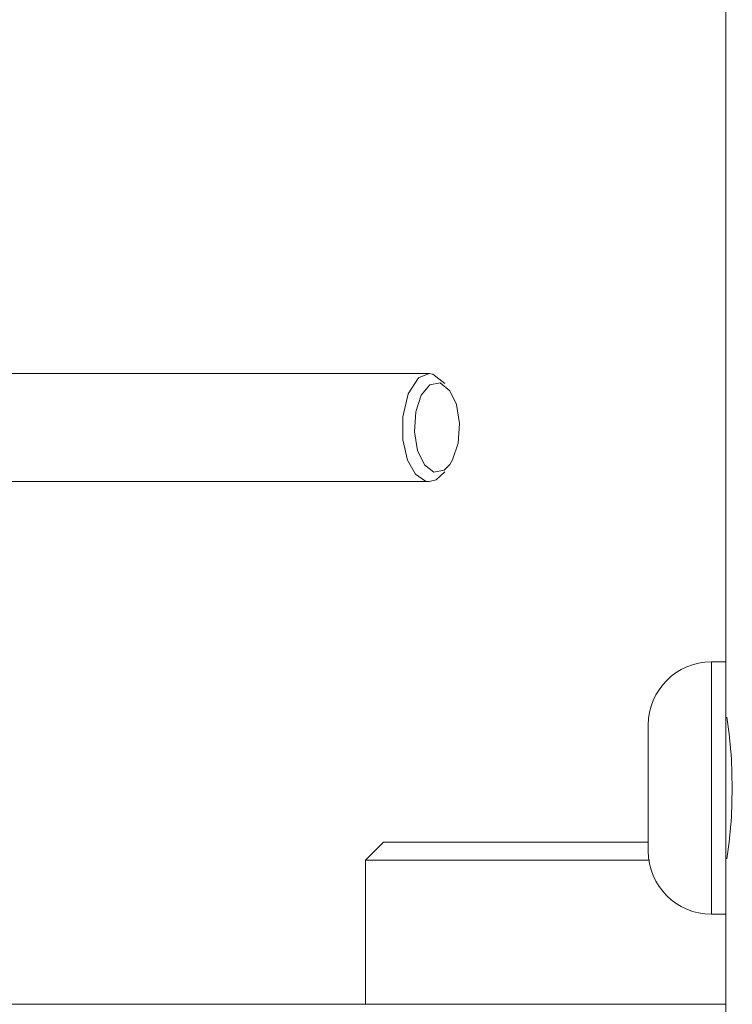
# Model space of a CAD drawing. Header units: millimetres. Extents: x 3925 to 5043, y -86 to 778.
# Tile 97 of 157: x 4633 to 4643, y 233 to 247. Entities that reach past the tile are written whole.
import ezdxf

# ---------------------------------------------------------------- set-up
doc = ezdxf.new("R2010")
doc.units = ezdxf.units.MM
doc.header["$LTSCALE"] = 46.255
doc.layers.add('140-154101-0DXF_CONTINUOUS_LINE', color=7, linetype='CONTINUOUS')

msp = doc.modelspace()

# ---------------------------------------------------------------- linework, layer by layer
at = {"layer": '140-154101-0DXF_CONTINUOUS_LINE', "color": 7, "linetype": 'Continuous', "lineweight": 0}
for p, q in [((4643.2174, 232.3004), (4643.2174, 310.811)), ((4639.102, 242.1807), (4632.715, 242.1807)), ((4639.102, 242.1807), (4639.1529, 242.1737)), ((4639.3185, 242.043), (4639.1529, 242.1737)), ((4639.1112, 242.0234), (4639.2526, 242.0499)), ((4639.2526, 242.0499), (4639.3907, 241.941)), ((4639.1678, 240.8114), (4639.0359, 240.912)), ((4639.3092, 240.8379), (4639.1678, 240.8114)), ((4639.1997, 240.7066), (4639.3185, 240.8183)), ((4639.3905, 240.9208), (4639.3092, 240.8379)), ((4639.102, 240.6807), (4632.715, 240.6807)), ((4639.0511, 240.6876), (4638.9105, 240.7858)), ((4639.0511, 240.6876), (4639.102, 240.6807)), ((4639.102, 240.6807), (4639.1997, 240.7066)), ((4643.2174, 238.1807), (4643.0174, 238.1807)), ((4643.0174, 234.6807), (4643.0174, 238.1807)), ((4643.2305, 237.4132), (4643.2626, 237.1836)), ((4642.1424, 237.3057), (4642.1424, 235.5557)), ((4643.2626, 237.1836), (4643.295, 236.838)), ((4643.295, 236.838), (4643.3084, 236.4307)), ((4643.3084, 236.4307), (4643.2951, 236.0258)), ((4638.4674, 235.6807), (4638.2174, 235.4307)), ((4642.1424, 235.6807), (4638.4674, 235.6807)), ((4638.2174, 235.4307), (4642.159, 235.4307)), ((4638.2174, 233.4307), (4638.2174, 235.4307)), ((4643.0174, 234.6807), (4643.2174, 234.6807)), ((4611.0851, 233.4307), (4643.2174, 233.4307))]:
    msp.add_line(p, q, dxfattribs=at)
for points in [[(4638.9105, 240.7858), (4638.8035, 240.9765), (4638.7367, 241.2607), (4638.7345, 241.5798), (4638.8093, 241.8995), (4638.956, 242.1215), (4639.102, 242.1807)], [(4639.0359, 240.912), (4638.9413, 241.1124), (4638.8991, 241.3731), (4638.9174, 241.6486), (4638.9923, 241.8787), (4639.1112, 242.0234)], [(4639.3907, 241.941), (4639.4791, 241.749), (4639.5214, 241.4882), (4639.5031, 241.2127), (4639.4281, 240.9826), (4639.3905, 240.9208)], [(4643.2951, 236.0258), (4643.2629, 235.6801), (4643.2307, 235.4489), (4643.2305, 235.4481)]]:
    msp.add_lwpolyline(points, dxfattribs=at)
for centre, start, end in [((4643.0174, 237.3057), 90, 180), ((4643.0174, 235.5557), 180, 270)]:
    msp.add_arc(centre, 0.875, start, end, dxfattribs=at)

doc.saveas('drawing.dxf')
